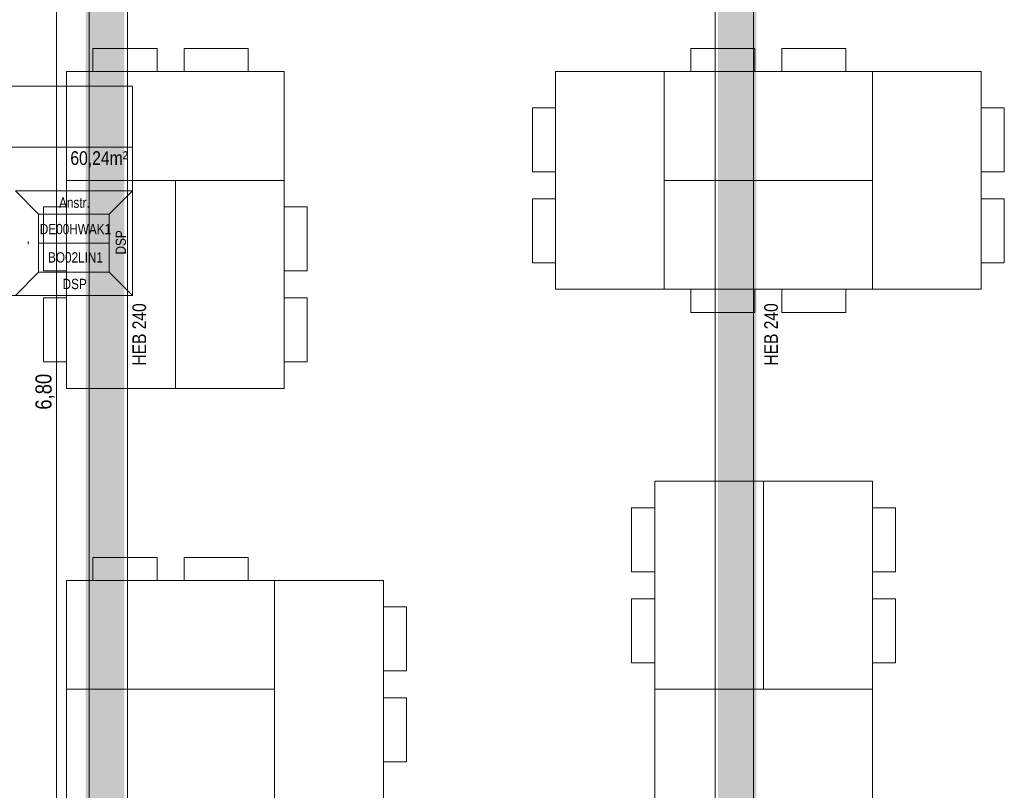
# Model space of a CAD drawing. Extents: x -620 to 3480, y 62 to 1102.
# Tile 91 of 256: x -130 to -7, y 623 to 720. Entities that reach past the tile are written whole.
import ezdxf
from ezdxf.lldxf.tags import DXFTag

# ---------------------------------------------------------------- set-up
doc = ezdxf.new("R2010")
doc.units = 0
doc.layers.get('0').update_dxf_attribs({"lineweight": 13})
doc.layers.add('--Bem innen', color=9, linetype='Continuous', lineweight=35, true_color=0x808080, plot=False)
doc.layers.add('30 -35 Decken- 1 Konstruktion-Träger- Stahl Hohlprofil', color=7, linetype='grob-A06G9SLJ8I', lineweight=9)
for name, color, linetype, lineweight, true_color in [('60- 61 allgemeine Ausstattung- 1 Möbel', 7, 'Continuous', 9, 0x00cccc), ('70 -75 Raumstempel- 1 Raumstempel', 1, 'Continuous', 50, 0xff0000), ('70 -76 Bemaßung- 2 Allgemein', 9, 'Continuous', 5, 0x808080), ('iwb_Schraffur_Unterzug', 7, 'Continuous', 5, 0xffffcc)]:
    doc.layers.add(name, color=color, linetype=linetype, lineweight=lineweight, true_color=true_color)
doc.styles.get("Standard").update_dxf_attribs({"font": 'ARIALN.TTF'})
tags = doc.linetypes.add('grob-A06G9SLJ8I', pattern=[14, 3, -8, 3]).pattern_tags.tags
tags[8:9] = [DXFTag(74, 4), DXFTag(75, 0), DXFTag(340, '0'), DXFTag(46, 0.0), DXFTag(50, 0.0), DXFTag(44, 0.0), DXFTag(45, 0.0)]
tags[6:7] = [DXFTag(74, 4), DXFTag(75, 0), DXFTag(340, '0'), DXFTag(46, 0.0), DXFTag(50, 0.0), DXFTag(44, 0.0), DXFTag(45, 0.0)]
tags[4:5] = [DXFTag(74, 4), DXFTag(75, 0), DXFTag(340, '0'), DXFTag(46, 0.0), DXFTag(50, 0.0), DXFTag(44, 0.0), DXFTag(45, 0.0)]

# ---------------------------------------------------------------- blocks, each defined once
blk = doc.blocks.new('Referenz-A06G9SLM8I')
at = {"layer": '30 -35 Decken- 1 Konstruktion-Träger- Stahl Hohlprofil', "color": 0, "linetype": 'grob-A06G9SLJ8I', "lineweight": -2, "ltscale": 0.13}
for p, q in [((-121.4, 603.9), (-121.4, 762.9)), ((-116.6, 762.9), (-116.6, 603.9)), ((-43.2, 603.9), (-43.2, 762.9)), ((-38.4, 762.9), (-38.4, 603.9))]:
    blk.add_line(p, q, dxfattribs=at)
at = {"layer": '60- 61 allgemeine Ausstattung- 1 Möbel', "color": 0, "linetype": 'Continuous', "lineweight": -2, "ltscale": 0.13}
for p, q in [((-120.93, 713.01), (-120.93, 715.89)), ((-120.93, 715.89), (-112.93, 715.89)), ((-112.93, 715.89), (-112.93, 713.01)), ((-109.54, 713.01), (-109.54, 715.89)), ((-109.54, 715.89), (-101.54, 715.89)), ((-101.54, 715.89), (-101.54, 713.01)), ((-46.24, 713.01), (-46.24, 715.89)), ((-46.24, 715.89), (-38.24, 715.89)), ((-38.24, 715.89), (-38.24, 713.01)), ((-34.85, 713.01), (-34.85, 715.89)), ((-34.85, 715.89), (-26.85, 715.89)), ((-26.85, 715.89), (-26.85, 713.01)), ((-124.24, 699.41), (-124.24, 713.01)), ((-124.24, 713.01), (-97.04, 713.01)), ((-112.93, 713.01), (-120.93, 713.01)), ((-101.54, 713.01), (-109.54, 713.01)), ((-97.04, 713.01), (-97.04, 699.41)), ((-63.15, 685.81), (-63.15, 713.01)), ((-63.15, 713.01), (-49.55, 713.01)), ((-49.55, 699.41), (-49.55, 713.01)), ((-49.55, 713.01), (-23.55, 713.01)), ((-49.55, 713.01), (-49.55, 685.81)), ((-38.24, 713.01), (-46.24, 713.01)), ((-26.85, 713.01), (-34.85, 713.01)), ((-23.55, 713.01), (-23.55, 699.41)), ((-23.55, 685.81), (-23.55, 713.01)), ((-23.55, 713.01), (-9.95, 713.01)), ((-9.95, 713.01), (-9.95, 685.81)), ((-66.03, 708.5), (-63.15, 708.5)), ((-66.03, 700.5), (-66.03, 708.5)), ((-63.15, 708.5), (-63.15, 700.5)), ((-9.95, 700.5), (-9.95, 708.5)), ((-9.95, 708.5), (-7.07, 708.5)), ((-7.07, 708.5), (-7.07, 700.5)), ((-63.15, 700.5), (-66.03, 700.5)), ((-7.07, 700.5), (-9.95, 700.5)), ((-124.24, 673.41), (-124.24, 699.41)), ((-124.24, 699.41), (-110.64, 699.41)), ((-97.04, 699.41), (-124.24, 699.41)), ((-110.64, 699.41), (-110.64, 673.41)), ((-110.64, 673.41), (-110.64, 699.41)), ((-110.64, 699.41), (-97.04, 699.41)), ((-97.04, 699.41), (-97.04, 673.41)), ((-23.55, 699.41), (-49.55, 699.41)), ((-49.55, 685.81), (-49.55, 699.41)), ((-49.55, 699.41), (-23.55, 699.41)), ((-23.55, 699.41), (-23.55, 685.81)), ((-66.03, 697.11), (-63.15, 697.11)), ((-66.03, 689.11), (-66.03, 697.11)), ((-63.15, 697.11), (-63.15, 689.11)), ((-9.95, 689.11), (-9.95, 697.11)), ((-9.95, 697.11), (-7.07, 697.11)), ((-7.07, 697.11), (-7.07, 689.11)), ((-127.12, 696.11), (-124.24, 696.11)), ((-127.12, 688.11), (-127.12, 696.11)), ((-124.24, 696.11), (-124.24, 688.11)), ((-97.04, 688.11), (-97.04, 696.11)), ((-97.04, 696.11), (-94.16, 696.11)), ((-94.16, 696.11), (-94.16, 688.11)), ((-63.15, 689.11), (-66.03, 689.11)), ((-7.07, 689.11), (-9.95, 689.11)), ((-124.24, 688.11), (-127.12, 688.11)), ((-94.16, 688.11), (-97.04, 688.11)), ((-49.55, 685.81), (-63.15, 685.81)), ((-23.55, 685.81), (-49.55, 685.81)), ((-46.24, 682.92), (-46.24, 685.81)), ((-46.24, 685.81), (-38.24, 685.81)), ((-38.24, 685.81), (-38.24, 682.92)), ((-34.85, 682.92), (-34.85, 685.81)), ((-34.85, 685.81), (-26.85, 685.81)), ((-26.85, 685.81), (-26.85, 682.92)), ((-9.95, 685.81), (-23.55, 685.81)), ((-127.12, 684.72), (-124.24, 684.72)), ((-127.12, 676.72), (-127.12, 684.72)), ((-124.24, 684.72), (-124.24, 676.72)), ((-97.04, 676.72), (-97.04, 684.72)), ((-97.04, 684.72), (-94.16, 684.72)), ((-94.16, 684.72), (-94.16, 676.72)), ((-38.24, 682.92), (-46.24, 682.92)), ((-26.85, 682.92), (-34.85, 682.92)), ((-124.24, 676.72), (-127.12, 676.72)), ((-94.16, 676.72), (-97.04, 676.72)), ((-110.64, 673.41), (-124.24, 673.41)), ((-97.04, 673.41), (-110.64, 673.41)), ((-50.75, 635.81), (-50.75, 661.81)), ((-50.75, 661.81), (-37.15, 661.81)), ((-37.15, 635.81), (-37.15, 661.81)), ((-37.15, 661.81), (-23.55, 661.81)), ((-37.15, 661.81), (-37.15, 635.81)), ((-23.55, 661.81), (-23.55, 635.81)), ((-53.63, 658.5), (-50.75, 658.5)), ((-53.63, 650.5), (-53.63, 658.5)), ((-50.75, 658.5), (-50.75, 650.5)), ((-23.55, 650.5), (-23.55, 658.5)), ((-23.55, 658.5), (-20.67, 658.5)), ((-20.67, 658.5), (-20.67, 650.5)), ((-120.93, 649.41), (-120.93, 652.29)), ((-120.93, 652.29), (-112.93, 652.29)), ((-112.93, 652.29), (-112.93, 649.41)), ((-109.54, 649.41), (-109.54, 652.29)), ((-109.54, 652.29), (-101.54, 652.29)), ((-101.54, 652.29), (-101.54, 649.41)), ((-50.75, 650.5), (-53.63, 650.5)), ((-20.67, 650.5), (-23.55, 650.5)), ((-124.24, 649.41), (-98.24, 649.41)), ((-124.24, 635.81), (-124.24, 649.41)), ((-112.93, 649.41), (-120.93, 649.41)), ((-101.54, 649.41), (-109.54, 649.41)), ((-98.24, 649.41), (-98.24, 635.81)), ((-98.24, 622.21), (-98.24, 649.41)), ((-98.24, 649.41), (-84.64, 649.41)), ((-84.64, 649.41), (-84.64, 622.21)), ((-53.63, 647.11), (-50.75, 647.11)), ((-53.63, 639.11), (-53.63, 647.11)), ((-50.75, 647.11), (-50.75, 639.11)), ((-23.55, 639.11), (-23.55, 647.11)), ((-23.55, 647.11), (-20.67, 647.11)), ((-20.67, 647.11), (-20.67, 639.11)), ((-84.64, 638.11), (-84.64, 646.11)), ((-84.64, 646.11), (-81.76, 646.11)), ((-81.76, 646.11), (-81.76, 638.11)), ((-50.75, 639.11), (-53.63, 639.11)), ((-20.67, 639.11), (-23.55, 639.11)), ((-81.76, 638.11), (-84.64, 638.11)), ((-124.24, 635.81), (-98.24, 635.81)), ((-124.24, 622.21), (-124.24, 635.81)), ((-98.24, 635.81), (-124.24, 635.81)), ((-98.24, 635.81), (-98.24, 622.21)), ((-50.75, 635.81), (-23.55, 635.81)), ((-50.75, 622.21), (-50.75, 635.81)), ((-37.15, 635.81), (-50.75, 635.81)), ((-23.55, 635.81), (-37.15, 635.81)), ((-23.55, 635.81), (-23.55, 622.21)), ((-84.64, 626.72), (-84.64, 634.72)), ((-84.64, 634.72), (-81.76, 634.72)), ((-81.76, 634.72), (-81.76, 626.72)), ((-81.76, 626.72), (-84.64, 626.72))]:
    blk.add_line(p, q, dxfattribs=at)
at = {"layer": '70 -75 Raumstempel- 1 Raumstempel', "color": 0, "lineweight": -2}
for p, q in [((-116.01, 711.18), (-152.34, 711.18)), ((-116.01, 685.04), (-116.01, 711.18)), ((-116.01, 703.58), (-152.34, 703.58)), ((-127.72, 695.21), (-130.61, 698.11)), ((-116.01, 698.11), (-130.61, 698.11)), ((-118.9, 695.21), (-116.01, 698.11)), ((-127.72, 687.93), (-127.72, 695.21)), ((-127.72, 695.21), (-118.9, 695.21)), ((-118.9, 687.93), (-118.9, 695.21)), ((-118.9, 691.57), (-127.72, 691.57)), ((-127.72, 687.93), (-130.61, 685.04)), ((-127.72, 687.93), (-118.9, 687.93)), ((-118.9, 687.93), (-116.01, 685.04)), ((-116.01, 685.04), (-152.34, 685.04))]:
    blk.add_line(p, q, dxfattribs=at)
at = {"layer": '70 -76 Bemaßung- 2 Allgemein', "color": 0, "linetype": 'Continuous', "lineweight": -2, "ltscale": 0.13}
blk.add_line((-125.5, 739.84), (-125.5, 605.96), dxfattribs=at)
at = {"layer": '--Bem innen', "color": 0, "linetype": 'Continuous', "lineweight": -2, "ltscale": 0.13, "char_height": 1.7, "attachment_point": 1, "rotation": 90}
for insert in [(-116, 676.26), (-37.06, 676.26)]:
    blk.add_mtext('{\\fArial Narrow;HEB 240}', dxfattribs=dict(at, insert=insert))
at = {"layer": '70 -75 Raumstempel- 1 Raumstempel', "color": 0, "linetype": 'Continuous', "lineweight": -2, "ltscale": 0.13, "attachment_point": 1}
for s, insert, char_height, rotation in [('{\\fArial Narrow;60,24m²}', (-123.76, 703.06), 1.7117, 0), ('{\\fArial Narrow;Anstr.}', (-125.17, 697.28), 1.2838, 0), ('{\\fArial Narrow;DE00HWAK1}', (-127.57, 693.97), 1.2838, 0), ('{\\fArial Narrow;DSP}', (-118.1, 690.15), 1.2838, 90), ('{\\fArial Narrow;-}', (-129.81, 691.37), 1.2838, 90), ('{\\fArial Narrow;BO02LIN1}', (-126.55, 690.43), 1.2838, 0), ('{\\fArial Narrow;DSP}', (-124.73, 687.11), 1.2838, 0)]:
    blk.add_mtext(s, dxfattribs=dict(at, insert=insert, char_height=char_height, rotation=rotation))
at = {"layer": '70 -76 Bemaßung- 2 Allgemein', "color": 0, "linetype": 'Continuous', "lineweight": -2, "ltscale": 0.13, "insert": (-128.12, 670.75), "char_height": 2.0138, "attachment_point": 1, "rotation": 90}
blk.add_mtext('{\\fArial Narrow;6,80}', dxfattribs=at)
blk = doc.blocks.new('Referenz-A06G9SLO8I')
at = {"layer": 'iwb_Schraffur_Unterzug', "linetype": 'Continuous', "ltscale": 0.13}
for points in [[(-121.83, 603.88), (-121.83, 762.88), (-117.03, 603.88), (-117.03, 762.88)], [(-42.83, 603.88), (-42.83, 762.88), (-38.03, 603.88), (-38.03, 762.88)]]:
    blk.add_solid(points, dxfattribs=at)

msp = doc.modelspace()

# ---------------------------------------------------------------- block references
at = {"color": 8, "lineweight": 13, "ltscale": 0.13, "true_color": 0x808080}
msp.add_blockref('Referenz-A06G9SLM8I', (0, 0), dxfattribs=at)
at = {"color": 8, "lineweight": 25, "ltscale": 0.25, "true_color": 0x808080}
msp.add_blockref('Referenz-A06G9SLO8I', (0, 0), dxfattribs=at)

doc.saveas('drawing.dxf')
